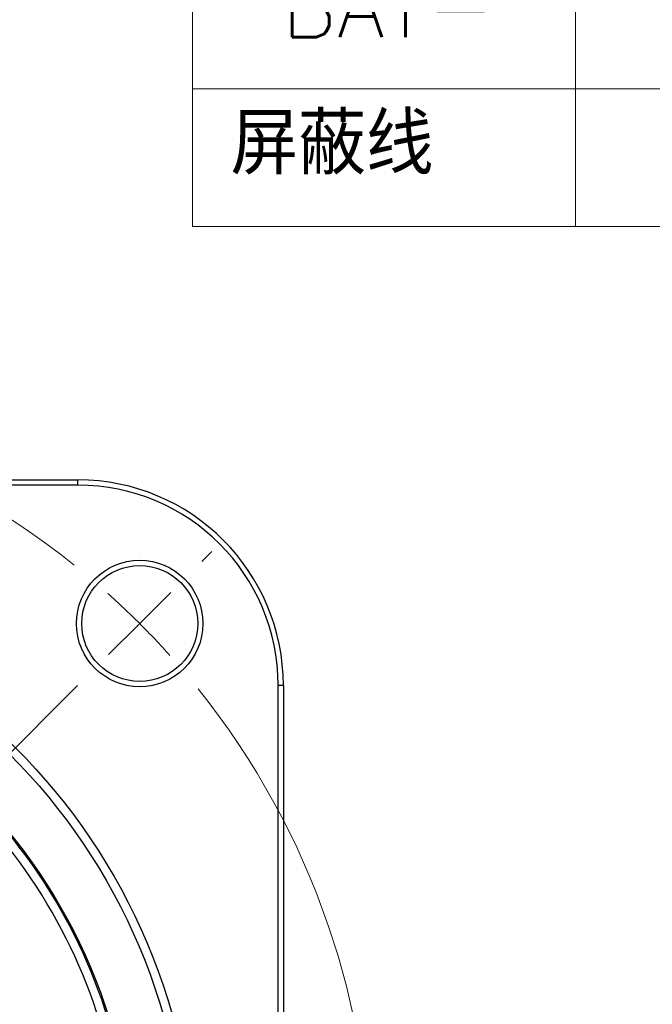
# Model space of a CAD drawing. Header units: millimetres. Extents: x 10 to 584, y 10 to 410.
# Tile 19 of 28: x 375 to 411, y 210 to 266. Entities that reach past the tile are written whole.
import ezdxf

# ---------------------------------------------------------------- set-up
doc = ezdxf.new("R2010")
doc.units = ezdxf.units.MM
doc.header["$LTSCALE"] = 2
doc.linetypes.add('SLD-中心线', pattern=[34.29, 30.48, -1.27, 1.27, -1.27])
doc.linetypes.add('SLD-实线', pattern=[0])
doc.styles.add('SLDTEXTSTYLE0', font='txt', dxfattribs={"bigfont": 'bigfont'})

# ---------------------------------------------------------------- blocks, each defined once
blk = doc.blocks.new('SW_TABLEANNOTATION_1')
at = {"color": 0, "linetype": 'Continuous', "lineweight": 0}
for p, q in [((0, -63.498), (0, -71.317)), ((21.821, -63.498), (21.821, -71.317)), ((0, -71.317), (0, -79.137)), ((0, -71.317), (21.821, -71.317)), ((21.821, -71.317), (21.821, -79.137)), ((21.821, -71.317), (68.758, -71.317)), ((0, -79.137), (21.821, -79.137)), ((21.821, -79.137), (68.758, -79.137))]:
    blk.add_line(p, q, dxfattribs=at)
at = {"color": 0, "linetype": 'Continuous', "lineweight": 0, "char_height": 3.5, "attachment_point": 1, "style": 'SLDTEXTSTYLE0'}
for s, insert in [('BAT-', (5.091, -64.861)), ('屏蔽线', (2.181, -72.68))]:
    blk.add_mtext(s, dxfattribs=dict(at, insert=insert))
blk = doc.blocks.new('SW_CENTERMARKSYMBOL_0')
at = {"color": 0, "linetype": 'SLD-实线', "lineweight": 18}
for p, q in [((67.175, 67.175), (67.741, 67.741)), ((63.64, 63.64), (65.407, 65.407)), ((63.64, 63.64), (61.872, 61.872))]:
    blk.add_line(p, q, dxfattribs=at)
at = {"color": 0, "linetype": 'SLD-中心线', "lineweight": 18}
blk.add_line((60.104, 60.104), (35.355, 35.355), dxfattribs=at)
at = {"color": 0, "linetype": 'SLD-中心线', "lineweight": 0}
for start, end in [(51.3661, 128.6339), (321.3658, 38.6339)]:
    blk.add_arc((31.82, 31.82), 45, start, end, dxfattribs=at)
at = {"color": 0, "linetype": 'SLD-实线', "lineweight": 0}
for centre, radius, start, end in [((31.988, 32.001), 44.753, 44.9879, 48.1884), ((32, 31.986), 44.755, 41.8117, 45.0124)]:
    blk.add_arc(centre, radius, start, end, dxfattribs=at)

msp = doc.modelspace()

# ---------------------------------------------------------------- linework, layer by layer
at = {"color": 7, "linetype": 'SLD-实线', "lineweight": 25}
for p, q in [((321.836751, 240.022882), (378.436752, 240.022882)), ((378.436752, 239.722881), (378.436752, 240.022882)), ((378.436752, 239.722881), (321.836751, 239.722881)), ((389.836753, 171.722885), (389.836753, 228.322882)), ((390.13675, 228.322882), (389.836753, 228.322882)), ((390.13675, 228.322882), (390.13675, 171.722885))]:
    msp.add_line(p, q, dxfattribs=at)
for centre, radius in [((381.956556, 231.842686), 3.599999), ((350.136752, 200.022884), 35.000001), ((381.956557, 231.842688), 3.300001), ((350.136753, 200.022881), 34.5), ((350.13675, 200.022881), 31.489527)]:
    msp.add_circle(centre, radius, dxfattribs=at)
for centre, radius, start, end in [((378.43675, 228.322882), 11.7, 359.9999989, 89.999992), ((378.436751, 228.322879), 11.400002, 0.0000138, 89.9999956), ((350.136779, 200.022895), 31.431745, 5.6405615, 39.3594375), ((350.13678, 200.022891), 30.931822, 5.6405688, 39.359443)]:
    msp.add_arc(centre, radius, start, end, dxfattribs=at)

# ---------------------------------------------------------------- block references
at = {"color": 7, "linetype": 'Continuous', "lineweight": 0}
for name, p in [('SW_TABLEANNOTATION_1', (384.953597, 333.591985)), ('SW_CENTERMARKSYMBOL_0', (318.316946, 168.203074))]:
    msp.add_blockref(name, p, dxfattribs=at)

doc.saveas('drawing.dxf')
